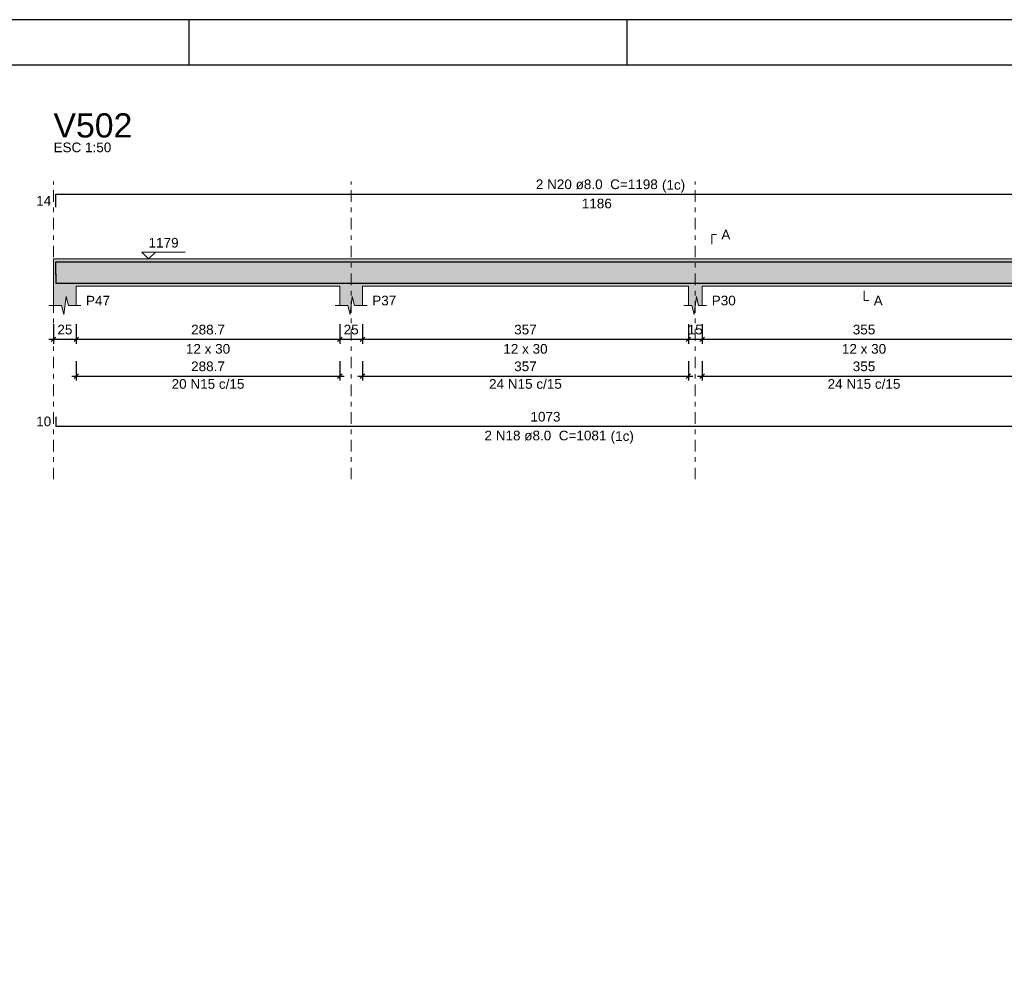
# Model space of a CAD drawing. Header units: millimetres. Extents: x 0 to 59.4, y 0 to 42.
# Tile 3 of 4: x 18 to 39.6, y 21.1 to 42. Entities that reach past the tile are written whole.
import ezdxf

# ---------------------------------------------------------------- set-up
doc = ezdxf.new("R2010")
doc.units = ezdxf.units.MM
doc.header["$MEASUREMENT"] = 0
doc.linetypes.add('DASHDOT', pattern=[2.54, 1.27, -0.635, 0, -0.635])
doc.linetypes.add('NULL', pattern=[0])
doc.layers.get('0').update_dxf_attribs({"lineweight": 18})
for name, color, linetype, lineweight in [('Descrição da armadura', 7, 'Continuous', 0), ('DT-Barras na forma', 2, 'Continuous', 30), ('DT-Barras rebatidas', 2, 'Continuous', 30), ('DT-Cotas', 9, 'Continuous', 5), ('DT-Forma', 5, 'Continuous', 5), ('DT-Hachura forma vigas', 254, 'Continuous', 5), ('DT-Pontilhado', 9, 'DASHDOT', 5), ('DT-Textos', 7, 'Continuous', 5), ('DT-Título', 3, 'Continuous', 20), ('Textos armaduras', 7, 'Continuous', 0)]:
    doc.layers.add(name, color=color, linetype=linetype, lineweight=lineweight)
doc.layers.add('SEDUC_MARF', color=1, linetype='Continuous')
doc.layers.add('SEDUC_MARGG', color=7, linetype='Continuous')
doc.styles.add('Arial', font='txt')
doc.dimstyles.new('UM_50.000000', dxfattribs={"dimtxt": 0.18, "dimasz": 0.1, "dimexe": 0.1, "dimexo": 0.2, "dimgap": 0, "dimtad": 1, "dimtih": 1, "dimtoh": 1, "dimdec": 1, "dimlfac": 50, "dimzin": 0, "dimdsep": 46, "dimtxsty": 'Standard', "dimcen": 0.09, "dimdle": 0.1, "dimadec": 1, "dimazin": 2, "dimtfac": 1, "dimtdec": 4, "dimtofl": 0, "dimtmove": 0, "dimatfit": 3, "dimfxl": 1, "dimtolj": 1, "dimarcsym": 0})

# ---------------------------------------------------------------- blocks, each defined once
blk = doc.blocks.new('_Oblique')
at = {"color": 0, "linetype": 'ByBlock', "lineweight": -2}
blk.add_line((-0.5, -0.5), (0.5, 0.5), dxfattribs=at)
blk = doc.blocks.new('*D12')
at = {"layer": 'Defpoints', "color": 0}
for p in [(18.733, 35.526), (19.233, 35.526), (19.233, 34.996)]:
    blk.add_point(p, dxfattribs=at)
at = {"layer": 'DT-Cotas', "color": 0, "lineweight": -2}
for p, q in [((18.733, 35.326), (18.733, 34.896)), ((19.233, 35.326), (19.233, 34.896)), ((18.633, 34.996), (19.333, 34.996))]:
    blk.add_line(p, q, dxfattribs=at)
at = {"layer": 'DT-Cotas', "color": 0, "lineweight": -2, "xscale": 0.1, "yscale": 0.1, "zscale": 0.1, "rotation": 180}
blk.add_blockref('_Oblique', (18.733, 34.996), dxfattribs=at)
at = {"layer": 'DT-Cotas', "color": 0, "lineweight": -2, "xscale": 0.1, "yscale": 0.1, "zscale": 0.1}
blk.add_blockref('_Oblique', (19.233, 34.996), dxfattribs=at)
at = {"layer": 'DT-Cotas', "color": 7, "insert": (18.983, 35.208), "char_height": 0.2118, "attachment_point": 5, "rotation": 0.0057, "style": 'Arial'}
blk.add_mtext('\\A1;25', dxfattribs=at)
blk = doc.blocks.new('*D13')
at = {"layer": 'Defpoints', "color": 0}
for p in [(19.233, 35.526), (25.006, 35.526), (25.006, 34.996)]:
    blk.add_point(p, dxfattribs=at)
at = {"layer": 'DT-Cotas', "color": 0, "lineweight": -2}
for p, q in [((19.233, 35.326), (19.233, 34.896)), ((25.006, 35.326), (25.006, 34.896)), ((19.133, 34.996), (25.106, 34.996))]:
    blk.add_line(p, q, dxfattribs=at)
at = {"layer": 'DT-Cotas', "color": 0, "lineweight": -2, "xscale": 0.1, "yscale": 0.1, "zscale": 0.1, "rotation": 180}
blk.add_blockref('_Oblique', (19.233, 34.996), dxfattribs=at)
at = {"layer": 'DT-Cotas', "color": 0, "lineweight": -2, "xscale": 0.1, "yscale": 0.1, "zscale": 0.1}
blk.add_blockref('_Oblique', (25.006, 34.996), dxfattribs=at)
at = {"layer": 'DT-Cotas', "color": 7, "insert": (22.119, 35.208), "char_height": 0.2118, "attachment_point": 5, "rotation": 0.0057, "style": 'Arial'}
blk.add_mtext('\\A1;288.7', dxfattribs=at)
blk = doc.blocks.new('*D14')
at = {"layer": 'Defpoints', "color": 0}
for p in [(25.006, 35.526), (25.506, 35.526), (25.506, 34.996)]:
    blk.add_point(p, dxfattribs=at)
at = {"layer": 'DT-Cotas', "color": 0, "lineweight": -2}
for p, q in [((25.006, 35.326), (25.006, 34.896)), ((25.506, 35.326), (25.506, 34.896)), ((24.906, 34.996), (25.606, 34.996))]:
    blk.add_line(p, q, dxfattribs=at)
at = {"layer": 'DT-Cotas', "color": 0, "lineweight": -2, "xscale": 0.1, "yscale": 0.1, "zscale": 0.1, "rotation": 180}
blk.add_blockref('_Oblique', (25.006, 34.996), dxfattribs=at)
at = {"layer": 'DT-Cotas', "color": 0, "lineweight": -2, "xscale": 0.1, "yscale": 0.1, "zscale": 0.1}
blk.add_blockref('_Oblique', (25.506, 34.996), dxfattribs=at)
at = {"layer": 'DT-Cotas', "color": 7, "insert": (25.256, 35.208), "char_height": 0.2118, "attachment_point": 5, "rotation": 0.0057, "style": 'Arial'}
blk.add_mtext('\\A1;25', dxfattribs=at)
blk = doc.blocks.new('*D15')
at = {"layer": 'Defpoints', "color": 0}
for p in [(25.506, 35.526), (32.646, 35.526), (32.646, 34.996)]:
    blk.add_point(p, dxfattribs=at)
at = {"layer": 'DT-Cotas', "color": 0, "lineweight": -2}
for p, q in [((25.506, 35.326), (25.506, 34.896)), ((32.646, 35.326), (32.646, 34.896)), ((25.406, 34.996), (32.746, 34.996))]:
    blk.add_line(p, q, dxfattribs=at)
at = {"layer": 'DT-Cotas', "color": 0, "lineweight": -2, "xscale": 0.1, "yscale": 0.1, "zscale": 0.1, "rotation": 180}
blk.add_blockref('_Oblique', (25.506, 34.996), dxfattribs=at)
at = {"layer": 'DT-Cotas', "color": 0, "lineweight": -2, "xscale": 0.1, "yscale": 0.1, "zscale": 0.1}
blk.add_blockref('_Oblique', (32.646, 34.996), dxfattribs=at)
at = {"layer": 'DT-Cotas', "color": 7, "insert": (29.076, 35.208), "char_height": 0.2118, "attachment_point": 5, "rotation": 0.0057, "style": 'Arial'}
blk.add_mtext('\\A1;357', dxfattribs=at)
blk = doc.blocks.new('*D16')
at = {"layer": 'Defpoints', "color": 0}
for p in [(32.646, 35.526), (32.946, 35.526), (32.946, 34.996)]:
    blk.add_point(p, dxfattribs=at)
at = {"layer": 'DT-Cotas', "color": 0, "lineweight": -2}
for p, q in [((32.646, 35.326), (32.646, 34.896)), ((32.946, 35.326), (32.946, 34.896)), ((32.546, 34.996), (33.046, 34.996))]:
    blk.add_line(p, q, dxfattribs=at)
at = {"layer": 'DT-Cotas', "color": 0, "lineweight": -2, "xscale": 0.1, "yscale": 0.1, "zscale": 0.1, "rotation": 180}
blk.add_blockref('_Oblique', (32.646, 34.996), dxfattribs=at)
at = {"layer": 'DT-Cotas', "color": 0, "lineweight": -2, "xscale": 0.1, "yscale": 0.1, "zscale": 0.1}
blk.add_blockref('_Oblique', (32.946, 34.996), dxfattribs=at)
at = {"layer": 'DT-Cotas', "color": 7, "insert": (32.796, 35.208), "char_height": 0.2118, "attachment_point": 5, "rotation": 0.0057, "style": 'Arial'}
blk.add_mtext('\\A1;15', dxfattribs=at)
blk = doc.blocks.new('*D17')
at = {"layer": 'Defpoints', "color": 0}
for p in [(32.946, 35.526), (40.046, 35.526), (40.046, 34.996)]:
    blk.add_point(p, dxfattribs=at)
at = {"layer": 'DT-Cotas', "color": 0, "lineweight": -2}
for p, q in [((32.946, 35.326), (32.946, 34.896)), ((40.046, 35.326), (40.046, 34.896)), ((32.846, 34.996), (40.146, 34.996))]:
    blk.add_line(p, q, dxfattribs=at)
at = {"layer": 'DT-Cotas', "color": 0, "lineweight": -2, "xscale": 0.1, "yscale": 0.1, "zscale": 0.1, "rotation": 180}
blk.add_blockref('_Oblique', (32.946, 34.996), dxfattribs=at)
at = {"layer": 'DT-Cotas', "color": 0, "lineweight": -2, "xscale": 0.1, "yscale": 0.1, "zscale": 0.1}
blk.add_blockref('_Oblique', (40.046, 34.996), dxfattribs=at)
at = {"layer": 'DT-Cotas', "color": 7, "insert": (36.496, 35.208), "char_height": 0.2118, "attachment_point": 5, "rotation": 0.0057, "style": 'Arial'}
blk.add_mtext('\\A1;355', dxfattribs=at)
blk = doc.blocks.new('*D24')
at = {"layer": 'Defpoints', "color": 0}
for p in [(19.233, 34.721), (25.006, 34.721), (25.006, 34.191)]:
    blk.add_point(p, dxfattribs=at)
at = {"layer": 'DT-Cotas', "color": 0, "lineweight": -2}
for p, q in [((19.233, 34.521), (19.233, 34.091)), ((25.006, 34.521), (25.006, 34.091)), ((19.133, 34.191), (25.106, 34.191))]:
    blk.add_line(p, q, dxfattribs=at)
at = {"layer": 'DT-Cotas', "color": 0, "lineweight": -2, "xscale": 0.1, "yscale": 0.1, "zscale": 0.1, "rotation": 180}
blk.add_blockref('_Oblique', (19.233, 34.191), dxfattribs=at)
at = {"layer": 'DT-Cotas', "color": 0, "lineweight": -2, "xscale": 0.1, "yscale": 0.1, "zscale": 0.1}
blk.add_blockref('_Oblique', (25.006, 34.191), dxfattribs=at)
at = {"layer": 'DT-Cotas', "color": 7, "insert": (22.119, 34.403), "char_height": 0.2118, "attachment_point": 5, "rotation": 0.0057, "style": 'Arial'}
blk.add_mtext('\\A1;288.7', dxfattribs=at)
blk = doc.blocks.new('*D25')
at = {"layer": 'Defpoints', "color": 0}
for p in [(25.506, 34.721), (32.646, 34.721), (32.646, 34.191)]:
    blk.add_point(p, dxfattribs=at)
at = {"layer": 'DT-Cotas', "color": 0, "lineweight": -2}
for p, q in [((25.506, 34.521), (25.506, 34.091)), ((32.646, 34.521), (32.646, 34.091)), ((25.406, 34.191), (32.746, 34.191))]:
    blk.add_line(p, q, dxfattribs=at)
at = {"layer": 'DT-Cotas', "color": 0, "lineweight": -2, "xscale": 0.1, "yscale": 0.1, "zscale": 0.1, "rotation": 180}
blk.add_blockref('_Oblique', (25.506, 34.191), dxfattribs=at)
at = {"layer": 'DT-Cotas', "color": 0, "lineweight": -2, "xscale": 0.1, "yscale": 0.1, "zscale": 0.1}
blk.add_blockref('_Oblique', (32.646, 34.191), dxfattribs=at)
at = {"layer": 'DT-Cotas', "color": 7, "insert": (29.076, 34.403), "char_height": 0.2118, "attachment_point": 5, "rotation": 0.0057, "style": 'Arial'}
blk.add_mtext('\\A1;357', dxfattribs=at)
blk = doc.blocks.new('*D26')
at = {"layer": 'Defpoints', "color": 0}
for p in [(32.946, 34.721), (40.046, 34.721), (40.046, 34.191)]:
    blk.add_point(p, dxfattribs=at)
at = {"layer": 'DT-Cotas', "color": 0, "lineweight": -2}
for p, q in [((32.946, 34.521), (32.946, 34.091)), ((40.046, 34.521), (40.046, 34.091)), ((32.846, 34.191), (40.146, 34.191))]:
    blk.add_line(p, q, dxfattribs=at)
at = {"layer": 'DT-Cotas', "color": 0, "lineweight": -2, "xscale": 0.1, "yscale": 0.1, "zscale": 0.1, "rotation": 180}
blk.add_blockref('_Oblique', (32.946, 34.191), dxfattribs=at)
at = {"layer": 'DT-Cotas', "color": 0, "lineweight": -2, "xscale": 0.1, "yscale": 0.1, "zscale": 0.1}
blk.add_blockref('_Oblique', (40.046, 34.191), dxfattribs=at)
at = {"layer": 'DT-Cotas', "color": 7, "insert": (36.496, 34.403), "char_height": 0.2118, "attachment_point": 5, "rotation": 0.0057, "style": 'Arial'}
blk.add_mtext('\\A1;355', dxfattribs=at)

msp = doc.modelspace()

# ---------------------------------------------------------------- hatches: boundary and pattern name
at = {"layer": 'DT-Hachura forma vigas', "linetype": 'Continuous'}
msp.add_hatch(color=254, dxfattribs=at).paths.add_polyline_path([(46.9231, 35.7374), (46.9231, 36.161), (46.9231, 36.761), (46.6231, 36.761), (40.3459, 36.761), (40.0459, 36.761), (32.9459, 36.761), (32.6459, 36.761), (25.5059, 36.761), (25.0059, 36.761), (19.2329, 36.761), (18.7329, 36.761), (18.7329, 36.161), (18.7329, 35.7374), (18.9079, 35.7374), (18.9579, 35.5374), (19.0079, 35.9374), (19.0579, 35.7374), (19.2329, 35.7374), (19.2329, 36.161), (25.0059, 36.161), (25.0059, 35.7374), (25.1809, 35.7374), (25.2309, 35.5374), (25.2809, 35.9374), (25.3309, 35.7374), (25.5059, 35.7374), (25.5059, 36.161), (32.6459, 36.161), (32.6459, 35.7374), (32.7209, 35.7374), (32.7709, 35.5374), (32.8209, 35.9374), (32.8709, 35.7374), (32.9459, 35.7374), (32.9459, 36.161), (40.0459, 36.161), (40.0459, 35.7374), (40.1209, 35.7374), (40.1709, 35.5374), (40.2209, 35.9374), (40.2709, 35.7374), (40.3459, 35.7374), (40.3459, 36.161), (46.6231, 36.161), (46.6231, 35.7374), (46.6981, 35.7374), (46.7481, 35.5374), (46.7981, 35.9374), (46.8481, 35.7374), (46.9231, 35.7374)])

# ---------------------------------------------------------------- linework, layer by layer
at = {"layer": 'DT-Barras na forma'}
for points in [[(18.7829, 36.4063), (18.7829, 36.693), (42.4962, 36.693)], [(18.7829, 36.429), (18.7829, 36.229), (40.2459, 36.229)]]:
    msp.add_lwpolyline(points, dxfattribs=at)
at = {"layer": 'DT-Barras rebatidas'}
for points in [[(18.7829, 37.8889), (18.7829, 38.1756), (42.4962, 38.1756)], [(18.7829, 33.2944), (18.7829, 33.0944), (40.2459, 33.0944)]]:
    msp.add_lwpolyline(points, dxfattribs=at)
at = {"layer": 'DT-Forma', "linetype": 'Continuous'}
msp.add_line((18.7329, 36.161), (18.7329, 36.761), dxfattribs=at)
at = {"layer": 'DT-Forma'}
for p, q in [((18.7329, 36.761), (19.2329, 36.761)), ((19.2329, 36.761), (25.0059, 36.761)), ((25.0059, 36.761), (25.5059, 36.761)), ((25.5059, 36.761), (32.6459, 36.761)), ((32.6459, 36.761), (32.9459, 36.761)), ((32.9459, 36.761), (40.0459, 36.761)), ((18.7329, 36.161), (18.7329, 35.7374)), ((19.2329, 35.7374), (19.2329, 36.161)), ((19.2329, 36.161), (25.0059, 36.161)), ((25.0059, 36.161), (25.0059, 35.7374)), ((25.5059, 35.7374), (25.5059, 36.161)), ((25.5059, 36.161), (32.6459, 36.161)), ((32.6459, 36.161), (32.6459, 35.7374)), ((32.9459, 35.7374), (32.9459, 36.161)), ((32.9459, 36.161), (40.0459, 36.161)), ((18.9579, 35.5374), (19.0079, 35.9374)), ((19.0079, 35.9374), (19.0579, 35.7374)), ((25.2309, 35.5374), (25.2809, 35.9374)), ((25.2809, 35.9374), (25.3309, 35.7374)), ((32.7709, 35.5374), (32.8209, 35.9374)), ((32.8209, 35.9374), (32.8709, 35.7374)), ((18.6329, 35.7374), (18.9079, 35.7374)), ((18.9079, 35.7374), (18.9579, 35.5374)), ((19.0579, 35.7374), (19.3329, 35.7374)), ((24.9059, 35.7374), (25.1809, 35.7374)), ((25.1809, 35.7374), (25.2309, 35.5374)), ((25.3309, 35.7374), (25.6059, 35.7374)), ((32.5459, 35.7374), (32.7209, 35.7374)), ((32.7209, 35.7374), (32.7709, 35.5374)), ((32.8709, 35.7374), (33.0459, 35.7374))]:
    msp.add_line(p, q, dxfattribs=at)
at = {"layer": 'DT-Pontilhado', "ltscale": 0.2}
for p, q in [((18.7329, 31.9295), (18.7329, 38.458)), ((25.2559, 31.9295), (25.2559, 38.458)), ((32.7959, 31.9295), (32.7959, 38.458))]:
    msp.add_line(p, q, dxfattribs=at)
at = {"layer": 'DT-Textos'}
for points in [[(33.1577, 37.0787), (33.1577, 37.2905), (33.2636, 37.2905)], [(20.9648, 36.9093), (20.8166, 36.761), (20.6683, 36.9093), (21.6214, 36.9093)], [(36.4959, 36.0551), (36.4959, 35.8433), (36.6018, 35.8433)]]:
    msp.add_lwpolyline(points, dxfattribs=at)
at = {"layer": 'SEDUC_MARF'}
for p, q in [((21.7, 42), (21.7, 41)), ((31.3, 42), (31.3, 41))]:
    msp.add_line(p, q, dxfattribs=at)
msp.add_lwpolyline([(59.4, 42), (0, 42), (0, 0), (59.4, 0)], close=True, dxfattribs=at)
at = {"layer": 'SEDUC_MARGG'}
msp.add_lwpolyline([(58.4, 1), (58.4, 41), (2.5, 41), (2.5, 1), (58.4, 1)], dxfattribs=at)

# ---------------------------------------------------------------- texts
at = {"layer": 'Descrição da armadura', "linetype": 'NULL', "char_height": 0.2118, "attachment_point": 8, "line_spacing_factor": 0.9, "style": 'Arial'}
for s, insert, width in [('2 N20 ø8.0  C=1198', (30.6401, 38.2815), 5.239541), ('20 N15 c/15', (22.1194, 33.9096), 3.127695), ('24 N15 c/15', (29.0759, 33.9096), 3.127695), ('24 N15 c/15', (36.4959, 33.9096), 3.127695), ('2 N18 ø8.0  C=1081', (29.5141, 32.7765), 5.239541)]:
    msp.add_mtext(s, dxfattribs=dict(at, insert=insert, width=width))
at = {"layer": 'DT-Textos', "linetype": 'NULL', "char_height": 0.2118, "line_spacing_factor": 0.798, "style": 'Arial'}
for s, insert, width, attachment_point in [('ESC 1:50', (18.7331, 39.0935), 2.482559, 7), ('(1c)', (32.0671, 38.2116), 0.998857, 7), ('A', (33.3691, 37.1845), 0.386855, 7), ('1179', (20.8161, 37.0045), 1.290273, 7), ('P47', (19.4451, 35.7375), 1.031992, 7), ('P37', (25.7181, 35.7375), 1.031992, 7), ('P30', (33.1581, 35.7375), 1.031992, 7), ('A', (36.7081, 35.7375), 0.386855, 7), ('12 x 30', (22.1191, 34.6785), 1.902559, 8), ('12 x 30', (29.0761, 34.6785), 1.902559, 8), ('12 x 30', (36.4961, 34.6785), 1.902559, 8), ('(1c)', (30.9421, 32.7066), 0.998857, 7)]:
    msp.add_mtext(s, dxfattribs=dict(at, insert=insert, width=width, attachment_point=attachment_point))
at = {"layer": 'DT-Título', "linetype": 'NULL', "insert": (18.7331, 39.4114), "char_height": 0.5295, "width": 3.456465, "attachment_point": 7, "line_spacing_factor": 0.798, "style": 'Arial'}
msp.add_mtext('V502', dxfattribs=at)
at = {"layer": 'Textos armaduras', "linetype": 'NULL', "char_height": 0.2118, "line_spacing_factor": 0.9, "style": 'Arial'}
for s, insert, width, attachment_point in [('14', (18.6829, 37.9264), 1.045137, 9), ('1186', (30.6396, 38.0783), 1.690273, 2), ('1073', (29.5144, 33.1917), 1.690273, 8), ('10', (18.6829, 33.0885), 1.045137, 9)]:
    msp.add_mtext(s, dxfattribs=dict(at, insert=insert, width=width, attachment_point=attachment_point))

# ---------------------------------------------------------------- dimensions: what is measured, and where the dimension line sits
at = {"layer": 'DT-Cotas'}
for base, p1, p2, picture, middle, turn in [((19.2329, 34.9961), (18.7329, 35.5256), (19.2329, 35.5256), '*D12', (18.9829, 35.2079), 0.00573), ((25.0059129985, 34.9961262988), (19.2329129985, 35.5256262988), (25.0059129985, 35.5256262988), '*D13', (22.1194129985, 35.2079262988), 0.005729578), ((25.5059, 34.9961), (25.0059, 35.5256), (25.5059, 35.5256), '*D14', (25.2559, 35.2079), 0.00573), ((32.6459, 34.9961), (25.5059, 35.5256), (32.6459, 35.5256), '*D15', (29.0759, 35.2079), 0.00573), ((32.9459, 34.9961), (32.6459, 35.5256), (32.9459, 35.5256), '*D16', (32.7959, 35.2079), 0.00573), ((40.0459, 34.9961), (32.9459, 35.5256), (40.0459, 35.5256), '*D17', (36.4959, 35.2079), 0.00573), ((25.0059129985, 34.1912862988), (19.2329129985, 34.7207862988), (25.0059129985, 34.7207862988), '*D24', (22.1194129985, 34.4030862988), 0.005729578), ((32.6459, 34.1913), (25.5059, 34.7208), (32.6459, 34.7208), '*D25', (29.0759, 34.4031), 0.00573), ((40.0459, 34.1913), (32.9459, 34.7208), (40.0459, 34.7208), '*D26', (36.4959, 34.4031), 0.00573)]:
    dim = msp.add_linear_dim(base=base, p1=p1, p2=p2, dimstyle='UM_50.000000', override={"dimtxt": 0.2118, "dimasz": 0.1, "dimexe": 0.1, "dimexo": 0.2, "dimtad": 1, "dimtih": 0, "dimtoh": 0, "dimdec": 1, "dimlfac": 50, "dimzin": 8, "dimtxsty": 'Arial', "dimblk": 'Oblique', "dimblk1": 'Oblique', "dimblk2": 'Oblique', "dimsah": 1, "dimdle": 0.1, "dimse1": 0, "dimse2": 0, "dimclrt": 7, "dimadec": 1, "dimazin": 3, "dimtmove": 2, "dimldrblk": 'Oblique'}, dxfattribs=at)
    dim.commit()
    dim.dimension.update_dxf_attribs({"geometry": picture, "text_midpoint": middle, "dimtype": 160, "text_rotation": turn})

doc.saveas('drawing.dxf')
